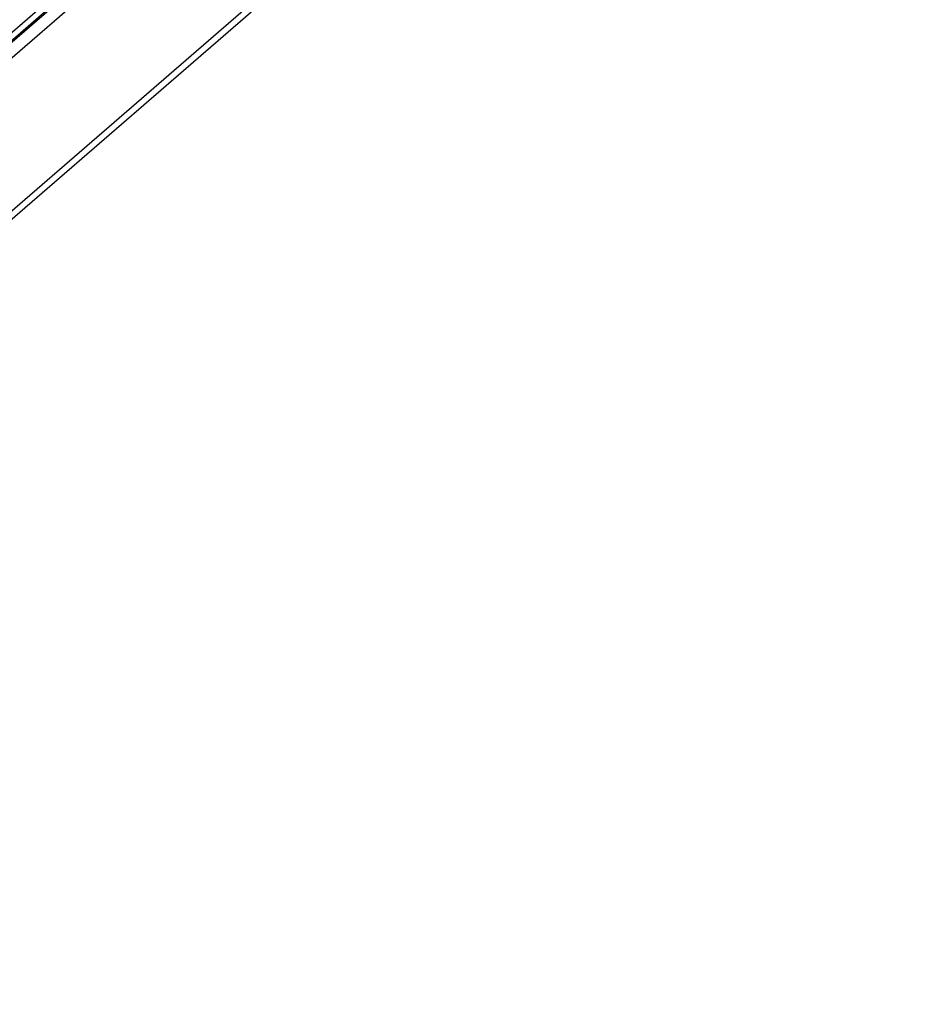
# Model space of a CAD drawing. Header units: millimetres. Extents: x 0 to 210, y 0 to 297.
# Tile 38 of 47: x 123 to 134, y 233 to 245. Entities that reach past the tile are written whole.
import ezdxf

# ---------------------------------------------------------------- set-up
doc = ezdxf.new("R2010")
doc.units = ezdxf.units.MM
doc.header["$LTSCALE"] = 19.36
doc.layers.get('0').update_dxf_attribs({"linetype": 'CONTINUOUS'})

msp = doc.modelspace()

# ---------------------------------------------------------------- linework, layer by layer
at = {"color": 9, "linetype": 'CONTINUOUS'}
for p, q in [((85.590295, 210.906042), (133.920295, 252.76105)), ((130.006265, 251.607224), (89.317265, 216.369517)), ((130.033659, 251.53318), (89.344659, 216.295472)), ((130.045006, 251.518557), (89.356006, 216.280849)), ((130.099795, 251.370468), (89.410795, 216.132761))]:
    msp.add_line(p, q, dxfattribs=at)
at = {"color": 7, "linetype": 'CONTINUOUS'}
msp.add_line((85.521811, 210.742121), (133.851811, 252.597129), dxfattribs=at)

doc.saveas('drawing.dxf')
